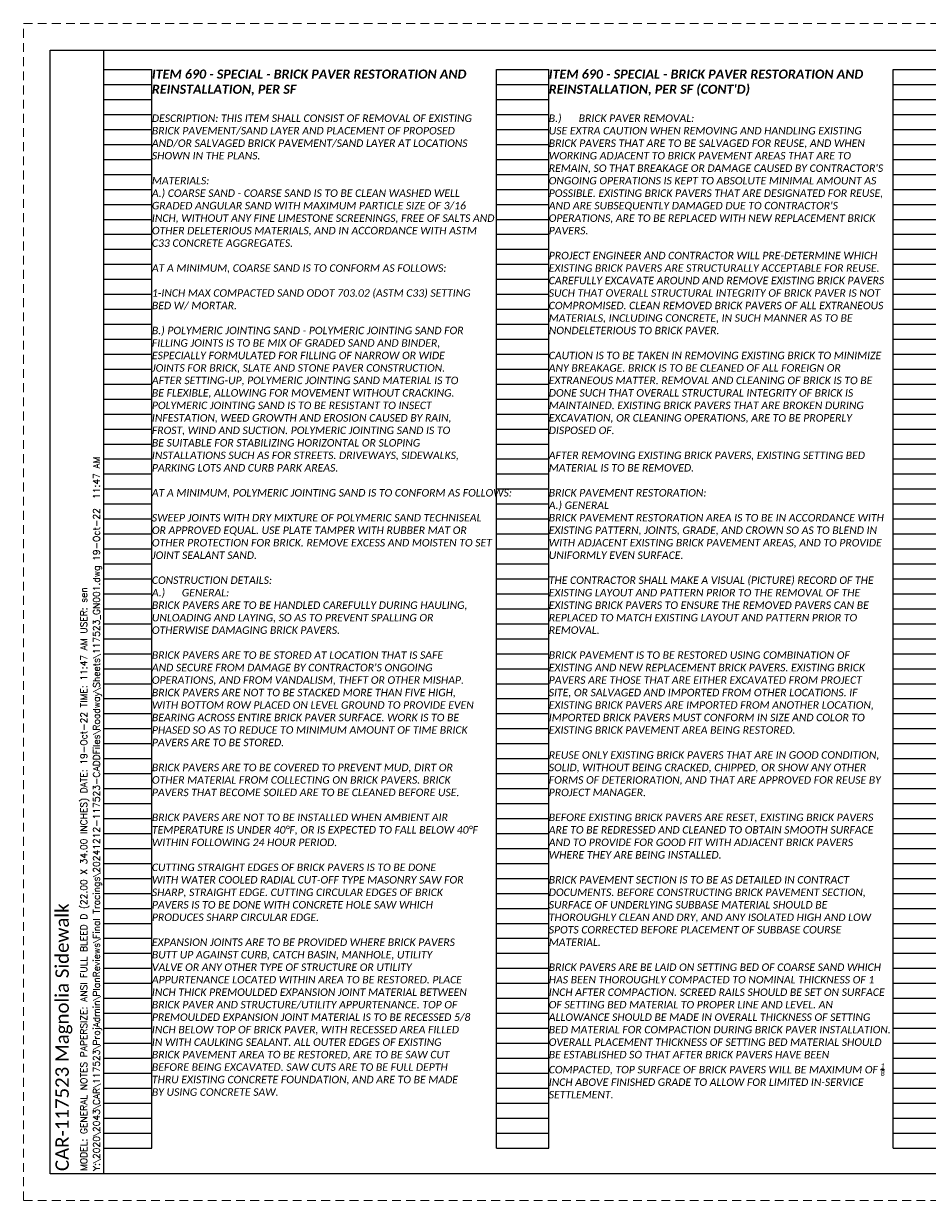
# Paper-space layout 'Layout1' of a CAD drawing. Header units: feet. Extents: x -0.2 to 33.8, y -0.8 to 21.2.
# Tile 1 of 2: x -0.2 to 16.7, y -0.8 to 21.2. Entities that reach past the tile are written whole.
import ezdxf
from ezdxf.enums import TextEntityAlignment as Align

# ---------------------------------------------------------------- set-up
doc = ezdxf.new("R2010")
doc.units = ezdxf.units.FT
doc.header["$MEASUREMENT"] = 0
doc.linetypes.add('OhDOT_USTN3', pattern=[0.22, 0.165, -0.055])
for name, color, linetype in [('SH_Border', 7, 'Continuous'), ('SH_Data', 7, 'Continuous'), ('SH_Text', 7, 'Continuous'), ('SH_TextH', 4, 'Continuous')]:
    doc.layers.add(name, color=color, linetype=linetype)
doc.layers.add('SH_Cut_Line', color=7, linetype='OhDOT_USTN3', lineweight=0, plot=False)
doc.styles.add('DwgStamp', font='romans.shx')
doc.styles.add('Font 70-Main Title', font='calibri.ttf', dxfattribs={"width": 1.15, "height": 0.25})
doc.styles.add('Slanted Sub-Title (0.17) Font 31', font='calibrii.ttf', dxfattribs={"height": 0.17})
doc.styles.add('Slanted-Normal', font='calibrii.ttf', dxfattribs={"height": 0.14})
doc.styles.add('Straight Sub-Title (0.17) Font 30', font='calibri.ttf', dxfattribs={"height": 0.17})
doc.styles.add('Straight-Normal', font='calibri.ttf', dxfattribs={"height": 0.14})
doc.styles.add('Straight-Sub Title', font='calibri.ttf', dxfattribs={"height": 0.17})

# ---------------------------------------------------------------- blocks, each defined once
blk = doc.blocks.new('4COL')
at = {"layer": 'Defpoints', "color": 3, "linetype": 'Continuous'}
for p, q in [((2, 0.98), (2, 21.14)), ((2, 21.14), (2.9, 21.14)), ((2.9, 0.98), (2.9, 21.14)), ((9.34, 0.98), (9.34, 21.14)), ((9.34, 21.14), (10.32, 21.14)), ((10.32, 0.98), (10.32, 21.14)), ((16.76, 0.98), (16.76, 21.14)), ((16.76, 21.14), (17.74, 21.14)), ((17.74, 0.98), (17.74, 21.14)), ((24.18, 0.98), (24.18, 21.14)), ((24.18, 21.14), (25.16, 21.14)), ((25.16, 0.98), (25.16, 21.14)), ((31.6, 0.98), (31.6, 21.14)), ((31.6, 21.14), (32.5, 21.14)), ((32.5, 0.98), (32.5, 21.14)), ((2, 20.86), (2.9, 20.86)), ((9.34, 20.86), (10.32, 20.86)), ((16.76, 20.86), (17.74, 20.86)), ((24.18, 20.86), (25.16, 20.86)), ((31.6, 20.86), (32.5, 20.86)), ((2, 20.58), (2.9, 20.58)), ((9.34, 20.58), (10.32, 20.58)), ((16.76, 20.58), (17.74, 20.58)), ((24.18, 20.58), (25.16, 20.58)), ((31.6, 20.58), (32.5, 20.58)), ((2, 20.3), (2.9, 20.3)), ((9.34, 20.3), (10.32, 20.3)), ((16.76, 20.3), (17.74, 20.3)), ((24.18, 20.3), (25.16, 20.3)), ((31.6, 20.3), (32.5, 20.3)), ((2, 20.02), (2.9, 20.02)), ((9.34, 20.02), (10.32, 20.02)), ((16.76, 20.02), (17.74, 20.02)), ((24.18, 20.02), (25.16, 20.02)), ((31.6, 20.02), (32.5, 20.02)), ((2, 19.74), (2.9, 19.74)), ((9.34, 19.74), (10.32, 19.74)), ((16.76, 19.74), (17.74, 19.74)), ((24.18, 19.74), (25.16, 19.74)), ((31.6, 19.74), (32.5, 19.74)), ((2, 19.46), (2.9, 19.46)), ((9.34, 19.46), (10.32, 19.46)), ((16.76, 19.46), (17.74, 19.46)), ((24.18, 19.46), (25.16, 19.46)), ((31.6, 19.46), (32.5, 19.46)), ((2, 19.18), (2.9, 19.18)), ((9.34, 19.18), (10.32, 19.18)), ((16.76, 19.18), (17.74, 19.18)), ((24.18, 19.18), (25.16, 19.18)), ((31.6, 19.18), (32.5, 19.18)), ((2, 18.9), (2.9, 18.9)), ((9.34, 18.9), (10.32, 18.9)), ((16.76, 18.9), (17.74, 18.9)), ((24.18, 18.9), (25.16, 18.9)), ((31.6, 18.9), (32.5, 18.9)), ((2, 18.62), (2.9, 18.62)), ((9.34, 18.62), (10.32, 18.62)), ((16.76, 18.62), (17.74, 18.62)), ((24.18, 18.62), (25.16, 18.62)), ((31.6, 18.62), (32.5, 18.62)), ((2, 18.34), (2.9, 18.34)), ((9.34, 18.34), (10.32, 18.34)), ((16.76, 18.34), (17.74, 18.34)), ((24.18, 18.34), (25.16, 18.34)), ((31.6, 18.34), (32.5, 18.34)), ((2, 18.06), (2.9, 18.06)), ((9.34, 18.06), (10.32, 18.06)), ((16.76, 18.06), (17.74, 18.06)), ((24.18, 18.06), (25.16, 18.06)), ((31.6, 18.06), (32.5, 18.06)), ((2, 17.78), (2.9, 17.78)), ((9.34, 17.78), (10.32, 17.78)), ((16.76, 17.78), (17.74, 17.78)), ((24.18, 17.78), (25.16, 17.78)), ((31.6, 17.78), (32.5, 17.78)), ((2, 17.5), (2.9, 17.5)), ((9.34, 17.5), (10.32, 17.5)), ((16.76, 17.5), (17.74, 17.5)), ((24.18, 17.5), (25.16, 17.5)), ((31.6, 17.5), (32.5, 17.5)), ((2, 17.22), (2.9, 17.22)), ((9.34, 17.22), (10.32, 17.22)), ((16.76, 17.22), (17.74, 17.22)), ((24.18, 17.22), (25.16, 17.22)), ((31.6, 17.22), (32.5, 17.22)), ((2, 16.94), (2.9, 16.94)), ((9.34, 16.94), (10.32, 16.94)), ((16.76, 16.94), (17.74, 16.94)), ((24.18, 16.94), (25.16, 16.94)), ((31.6, 16.94), (32.5, 16.94)), ((2, 16.66), (2.9, 16.66)), ((9.34, 16.66), (10.32, 16.66)), ((16.76, 16.66), (17.74, 16.66)), ((24.18, 16.66), (25.16, 16.66)), ((31.6, 16.66), (32.5, 16.66)), ((2, 16.38), (2.9, 16.38)), ((9.34, 16.38), (10.32, 16.38)), ((16.76, 16.38), (17.74, 16.38)), ((24.18, 16.38), (25.16, 16.38)), ((31.6, 16.38), (32.5, 16.38)), ((2, 16.1), (2.9, 16.1)), ((9.34, 16.1), (10.32, 16.1)), ((16.76, 16.1), (17.74, 16.1)), ((24.18, 16.1), (25.16, 16.1)), ((31.6, 16.1), (32.5, 16.1)), ((2, 15.82), (2.9, 15.82)), ((9.34, 15.82), (10.32, 15.82)), ((16.76, 15.82), (17.74, 15.82)), ((24.18, 15.82), (25.16, 15.82)), ((31.6, 15.82), (32.5, 15.82)), ((2, 15.54), (2.9, 15.54)), ((9.34, 15.54), (10.32, 15.54)), ((16.76, 15.54), (17.74, 15.54)), ((24.18, 15.54), (25.16, 15.54)), ((31.6, 15.54), (32.5, 15.54)), ((2, 15.26), (2.9, 15.26)), ((9.34, 15.26), (10.32, 15.26)), ((16.76, 15.26), (17.74, 15.26)), ((24.18, 15.26), (25.16, 15.26)), ((31.6, 15.26), (32.5, 15.26)), ((2, 14.98), (2.9, 14.98)), ((9.34, 14.98), (10.32, 14.98)), ((16.76, 14.98), (17.74, 14.98)), ((24.18, 14.98), (25.16, 14.98)), ((31.6, 14.98), (32.5, 14.98)), ((2, 14.7), (2.9, 14.7)), ((9.34, 14.7), (10.32, 14.7)), ((16.76, 14.7), (17.74, 14.7)), ((24.18, 14.7), (25.16, 14.7)), ((31.6, 14.7), (32.5, 14.7)), ((2, 14.42), (2.9, 14.42)), ((9.34, 14.42), (10.32, 14.42)), ((16.76, 14.42), (17.74, 14.42)), ((24.18, 14.42), (25.16, 14.42)), ((31.6, 14.42), (32.5, 14.42)), ((2, 14.14), (2.9, 14.14)), ((9.34, 14.14), (10.32, 14.14)), ((16.76, 14.14), (17.74, 14.14)), ((24.18, 14.14), (25.16, 14.14)), ((31.6, 14.14), (32.5, 14.14)), ((2, 13.86), (2.9, 13.86)), ((9.34, 13.86), (10.32, 13.86)), ((16.76, 13.86), (17.74, 13.86)), ((24.18, 13.86), (25.16, 13.86)), ((31.6, 13.86), (32.5, 13.86)), ((2, 13.58), (2.9, 13.58)), ((9.34, 13.58), (10.32, 13.58)), ((16.76, 13.58), (17.74, 13.58)), ((24.18, 13.58), (25.16, 13.58)), ((31.6, 13.58), (32.5, 13.58)), ((2, 13.3), (2.9, 13.3)), ((9.34, 13.3), (10.32, 13.3)), ((16.76, 13.3), (17.74, 13.3)), ((24.18, 13.3), (25.16, 13.3)), ((31.6, 13.3), (32.5, 13.3)), ((2, 13.02), (2.9, 13.02)), ((9.34, 13.02), (10.32, 13.02)), ((16.76, 13.02), (17.74, 13.02)), ((24.18, 13.02), (25.16, 13.02)), ((31.6, 13.02), (32.5, 13.02)), ((2, 12.74), (2.9, 12.74)), ((9.34, 12.74), (10.32, 12.74)), ((16.76, 12.74), (17.74, 12.74)), ((24.18, 12.74), (25.16, 12.74)), ((31.6, 12.74), (32.5, 12.74)), ((2, 12.46), (2.9, 12.46)), ((9.34, 12.46), (10.32, 12.46)), ((16.76, 12.46), (17.74, 12.46)), ((24.18, 12.46), (25.16, 12.46)), ((31.6, 12.46), (32.5, 12.46)), ((2, 12.18), (2.9, 12.18)), ((9.34, 12.18), (10.32, 12.18)), ((16.76, 12.18), (17.74, 12.18)), ((24.18, 12.18), (25.16, 12.18)), ((31.6, 12.18), (32.5, 12.18)), ((2, 11.9), (2.9, 11.9)), ((9.34, 11.9), (10.32, 11.9)), ((16.76, 11.9), (17.74, 11.9)), ((24.18, 11.9), (25.16, 11.9)), ((31.6, 11.9), (32.5, 11.9)), ((2, 11.62), (2.9, 11.62)), ((9.34, 11.62), (10.32, 11.62)), ((16.76, 11.62), (17.74, 11.62)), ((24.18, 11.62), (25.16, 11.62)), ((31.6, 11.62), (32.5, 11.62)), ((2, 11.34), (2.9, 11.34)), ((9.34, 11.34), (10.32, 11.34)), ((16.76, 11.34), (17.74, 11.34)), ((24.18, 11.34), (25.16, 11.34)), ((31.6, 11.34), (32.5, 11.34)), ((2, 11.06), (2.9, 11.06)), ((9.34, 11.06), (10.32, 11.06)), ((16.76, 11.06), (17.74, 11.06)), ((24.18, 11.06), (25.16, 11.06)), ((31.6, 11.06), (32.5, 11.06)), ((2, 10.78), (2.9, 10.78)), ((9.34, 10.78), (10.32, 10.78)), ((16.76, 10.78), (17.74, 10.78)), ((24.18, 10.78), (25.16, 10.78)), ((31.6, 10.78), (32.5, 10.78)), ((2, 10.5), (2.9, 10.5)), ((9.34, 10.5), (10.32, 10.5)), ((16.76, 10.5), (17.74, 10.5)), ((24.18, 10.5), (25.16, 10.5)), ((31.6, 10.5), (32.5, 10.5)), ((2, 10.22), (2.9, 10.22)), ((9.34, 10.22), (10.32, 10.22)), ((16.76, 10.22), (17.74, 10.22)), ((24.18, 10.22), (25.16, 10.22)), ((31.6, 10.22), (32.5, 10.22)), ((2, 9.94), (2.9, 9.94)), ((9.34, 9.94), (10.32, 9.94)), ((16.76, 9.94), (17.74, 9.94)), ((24.18, 9.94), (25.16, 9.94)), ((31.6, 9.94), (32.5, 9.94)), ((2, 9.66), (2.9, 9.66)), ((9.34, 9.66), (10.32, 9.66)), ((16.76, 9.66), (17.74, 9.66)), ((24.18, 9.66), (25.16, 9.66)), ((31.6, 9.66), (32.5, 9.66)), ((2, 9.38), (2.9, 9.38)), ((9.34, 9.38), (10.32, 9.38)), ((16.76, 9.38), (17.74, 9.38)), ((24.18, 9.38), (25.16, 9.38)), ((31.6, 9.38), (32.5, 9.38)), ((2, 9.1), (2.9, 9.1)), ((9.34, 9.1), (10.32, 9.1)), ((16.76, 9.1), (17.74, 9.1)), ((24.18, 9.1), (25.16, 9.1)), ((31.6, 9.1), (32.5, 9.1)), ((2, 8.82), (2.9, 8.82)), ((9.34, 8.82), (10.32, 8.82)), ((16.76, 8.82), (17.74, 8.82)), ((24.18, 8.82), (25.16, 8.82)), ((31.6, 8.82), (32.5, 8.82)), ((2, 8.54), (2.9, 8.54)), ((9.34, 8.54), (10.32, 8.54)), ((16.76, 8.54), (17.74, 8.54)), ((24.18, 8.54), (25.16, 8.54)), ((31.6, 8.54), (32.5, 8.54)), ((2, 8.26), (2.9, 8.26)), ((9.34, 8.26), (10.32, 8.26)), ((16.76, 8.26), (17.74, 8.26)), ((24.18, 8.26), (25.16, 8.26)), ((31.6, 8.26), (32.5, 8.26)), ((2, 7.98), (2.9, 7.98)), ((9.34, 7.98), (10.32, 7.98)), ((16.76, 7.98), (17.74, 7.98)), ((24.18, 7.98), (25.16, 7.98)), ((31.6, 7.98), (32.5, 7.98)), ((2, 7.7), (2.9, 7.7)), ((9.34, 7.7), (10.32, 7.7)), ((16.76, 7.7), (17.74, 7.7)), ((24.18, 7.7), (25.16, 7.7)), ((31.6, 7.7), (32.5, 7.7)), ((2, 7.42), (2.9, 7.42)), ((9.34, 7.42), (10.32, 7.42)), ((16.76, 7.42), (17.74, 7.42)), ((24.18, 7.42), (25.16, 7.42)), ((31.6, 7.42), (32.5, 7.42)), ((2, 7.14), (2.9, 7.14)), ((9.34, 7.14), (10.32, 7.14)), ((16.76, 7.14), (17.74, 7.14)), ((24.18, 7.14), (25.16, 7.14)), ((31.6, 7.14), (32.5, 7.14)), ((2, 6.86), (2.9, 6.86)), ((9.34, 6.86), (10.32, 6.86)), ((16.76, 6.86), (17.74, 6.86)), ((24.18, 6.86), (25.16, 6.86)), ((31.6, 6.86), (32.5, 6.86)), ((2, 6.58), (2.9, 6.58)), ((9.34, 6.58), (10.32, 6.58)), ((16.76, 6.58), (17.74, 6.58)), ((24.18, 6.58), (25.16, 6.58)), ((31.6, 6.58), (32.5, 6.58)), ((2, 6.3), (2.9, 6.3)), ((9.34, 6.3), (10.32, 6.3)), ((16.76, 6.3), (17.74, 6.3)), ((24.18, 6.3), (25.16, 6.3)), ((31.6, 6.3), (32.5, 6.3)), ((2, 6.02), (2.9, 6.02)), ((9.34, 6.02), (10.32, 6.02)), ((16.76, 6.02), (17.74, 6.02)), ((24.18, 6.02), (25.16, 6.02)), ((31.6, 6.02), (32.5, 6.02)), ((2, 5.74), (2.9, 5.74)), ((9.34, 5.74), (10.32, 5.74)), ((16.76, 5.74), (17.74, 5.74)), ((24.18, 5.74), (25.16, 5.74)), ((31.6, 5.74), (32.5, 5.74)), ((2, 5.46), (2.9, 5.46)), ((9.34, 5.46), (10.32, 5.46)), ((16.76, 5.46), (17.74, 5.46)), ((24.18, 5.46), (25.16, 5.46)), ((31.6, 5.46), (32.5, 5.46)), ((2, 5.18), (2.9, 5.18)), ((9.34, 5.18), (10.32, 5.18)), ((16.76, 5.18), (17.74, 5.18)), ((24.18, 5.18), (25.16, 5.18)), ((31.6, 5.18), (32.5, 5.18)), ((2, 4.9), (2.9, 4.9)), ((9.34, 4.9), (10.32, 4.9)), ((16.76, 4.9), (17.74, 4.9)), ((24.18, 4.9), (25.16, 4.9)), ((31.6, 4.9), (32.5, 4.9)), ((2, 4.62), (2.9, 4.62)), ((9.34, 4.62), (10.32, 4.62)), ((16.76, 4.62), (17.74, 4.62)), ((24.18, 4.62), (25.16, 4.62)), ((31.6, 4.62), (32.5, 4.62)), ((2, 4.34), (2.9, 4.34)), ((9.34, 4.34), (10.32, 4.34)), ((16.76, 4.34), (17.74, 4.34)), ((24.18, 4.34), (25.16, 4.34)), ((31.6, 4.34), (32.5, 4.34)), ((2, 4.06), (2.9, 4.06)), ((9.34, 4.06), (10.32, 4.06)), ((16.76, 4.06), (17.74, 4.06)), ((24.18, 4.06), (25.16, 4.06)), ((31.6, 4.06), (32.5, 4.06)), ((2, 3.78), (2.9, 3.78)), ((9.34, 3.78), (10.32, 3.78)), ((16.76, 3.78), (17.74, 3.78)), ((24.18, 3.78), (25.16, 3.78)), ((31.6, 3.78), (32.5, 3.78)), ((2, 3.5), (2.9, 3.5)), ((9.34, 3.5), (10.32, 3.5)), ((16.76, 3.5), (17.74, 3.5)), ((24.18, 3.5), (25.16, 3.5)), ((31.6, 3.5), (32.5, 3.5)), ((2, 3.22), (2.9, 3.22)), ((9.34, 3.22), (10.32, 3.22)), ((16.76, 3.22), (17.74, 3.22)), ((24.18, 3.22), (25.16, 3.22)), ((31.6, 3.22), (32.5, 3.22)), ((2, 2.94), (2.9, 2.94)), ((9.34, 2.94), (10.32, 2.94)), ((16.76, 2.94), (17.74, 2.94)), ((24.18, 2.94), (25.16, 2.94)), ((31.6, 2.94), (32.5, 2.94)), ((2, 2.66), (2.9, 2.66)), ((9.34, 2.66), (10.32, 2.66)), ((16.76, 2.66), (17.74, 2.66)), ((24.18, 2.66), (25.16, 2.66)), ((31.6, 2.66), (32.5, 2.66)), ((2, 2.38), (2.9, 2.38)), ((9.34, 2.38), (10.32, 2.38)), ((16.76, 2.38), (17.74, 2.38)), ((24.18, 2.38), (25.16, 2.38)), ((31.6, 2.38), (32.5, 2.38)), ((2, 2.1), (2.9, 2.1)), ((9.34, 2.1), (10.32, 2.1)), ((16.76, 2.1), (17.74, 2.1)), ((24.18, 2.1), (25.16, 2.1)), ((31.6, 2.1), (32.5, 2.1)), ((2, 1.82), (2.9, 1.82)), ((9.34, 1.82), (10.32, 1.82)), ((16.76, 1.82), (17.74, 1.82)), ((24.18, 1.82), (25.16, 1.82)), ((31.6, 1.82), (32.5, 1.82)), ((2, 1.54), (2.9, 1.54)), ((9.34, 1.54), (10.32, 1.54)), ((16.76, 1.54), (17.74, 1.54)), ((24.18, 1.54), (25.16, 1.54)), ((31.6, 1.54), (32.5, 1.54)), ((2, 1.26), (2.9, 1.26)), ((9.34, 1.26), (10.32, 1.26)), ((16.76, 1.26), (17.74, 1.26)), ((24.18, 1.26), (25.16, 1.26)), ((31.6, 1.26), (32.5, 1.26)), ((2, 0.98), (2.9, 0.98)), ((9.34, 0.98), (10.32, 0.98)), ((16.76, 0.98), (17.74, 0.98)), ((24.18, 0.98), (25.16, 0.98)), ((31.6, 0.98), (32.5, 0.98))]:
    blk.add_line(p, q, dxfattribs=at)
blk = doc.blocks.new('BLKWO_NEW')
at = {"layer": 'SH_Border', "linetype": 'Continuous', "flags": 128}
blk.add_lwpolyline([(0.5, 21.5), (33.5, 21.5), (33.5, 0.5), (0.5, 0.5), (0.5, 21.5)], close=True, dxfattribs=at)
blk.add_lwpolyline([(1.5, 0.5), (1.5, 21.5)], dxfattribs=at)
at = {"layer": 'SH_Cut_Line', "color": 7, "linetype": 'OhDOT_USTN3', "flags": 128}
blk.add_lwpolyline([(0, 0), (34, 0), (34, 22), (0, 22), (0, 0)], close=True, dxfattribs=at)
at = {"layer": 'SH_Data', "style": 'Font 70-Main Title', "width": 1.15, "flags": 8}
blk.add_attdef('TITLEAREA2T', text='', height=0.25, rotation=90, dxfattribs=at).set_placement((32.75, 13), align=Align.MIDDLE_CENTER)
at = {"layer": 'SH_Data', "style": 'Straight-Sub Title'}
for tag, p in [('XXX', (32.75, 2)), ('XXX', (32.75, 1.5)), ('XXXXXX', (32.75, 1))]:
    blk.add_attdef(tag, text='', height=0.17, dxfattribs=at).set_placement(p, align=Align.BOTTOM_CENTER)
at = {"layer": 'SH_Data', "style": 'Straight Sub-Title (0.17) Font 30', "flags": 8}
blk.add_attdef('PROJECT', text='', height=0.25, rotation=90, dxfattribs=at).set_placement((0.721, 0.55), align=Align.MIDDLE_LEFT)
at = {"layer": 'SH_Data', "style": 'Straight-Normal'}
for tag, p in [('SHEETNO', (32.375, 0.551)), ('SHEETTOTAL', (33.125, 0.549))]:
    blk.add_attdef(tag, text='', height=0.14, dxfattribs=at).set_placement(p, align=Align.CENTER)

psp = doc.layouts.get("Layout1")

# ---------------------------------------------------------------- block references
at = {"layer": 'SH_Border'}
ref = psp.add_blockref('BLKWO_NEW', (-0.25, -0.75), dxfattribs=at)
ref.add_attrib('PROJECT', 'CAR-117523 Magnolia Sidewalk', dxfattribs={"layer": 'SH_Data', "height": 0.25, "rotation": 90, "style": 'Straight Sub-Title (0.17) Font 30'}).set_placement((0.471, -0.2), align=Align.MIDDLE_LEFT)
at = {"layer": 'SH_Text'}
psp.add_blockref('4COL', (-0.75, -0.75), dxfattribs=at)

# ---------------------------------------------------------------- texts
at = {"layer": 'SH_Data', "linetype": 'Continuous', "style": 'DwgStamp'}
for s, p in [('Y:\\2020\\2043\\CAR\\117523\\ProjAdmin\\PlanReviews\\Final Tracings\\20241212-117523-CADDFiles\\Roadway\\Sheets\\117523_GN001.dwg 19-Oct-22  11:47 AM', (1.175, -0.2)), ('MODEL: GENERAL NOTES PAPERSIZE: ANSI FULL BLEED D (22.00 X 34.00 INCHES) DATE: 19-Oct-22 TIME: 11:47 AM USER: sen', (0.938, -0.2))]:
    psp.add_text(s, height=0.125, rotation=90, dxfattribs=at).set_placement(p)
at = {"layer": 'SH_Text', "char_height": 0.14, "width": 6.44, "attachment_point": 1, "style": 'Slanted-Normal'}
for s, insert in [("DESCRIPTION: THIS ITEM SHALL CONSIST OF REMOVAL OF EXISTING\\PBRICK PAVEMENT/SAND LAYER AND PLACEMENT OF PROPOSED\\PAND/OR SALVAGED BRICK PAVEMENT/SAND LAYER AT LOCATIONS SHOWN IN THE PLANS.\\P\\PMATERIALS:\\PA.) COARSE SAND - COARSE SAND IS TO BE CLEAN WASHED WELL\\PGRADED ANGULAR SAND WITH MAXIMUM PARTICLE SIZE OF 3/16 \\PINCH, WITHOUT ANY FINE LIMESTONE SCREENINGS, FREE OF SALTS AND OTHER DELETERIOUS MATERIALS, AND IN ACCORDANCE WITH ASTM C33 CONCRETE AGGREGATES.\\P\\PAT A MINIMUM, COARSE SAND IS TO CONFORM AS FOLLOWS:\\P\\P1-INCH MAX COMPACTED SAND ODOT 703.02 (ASTM C33) SETTING\\PBED W/ MORTAR.\\P\\PB.) POLYMERIC JOINTING SAND - POLYMERIC JOINTING SAND FOR\\PFILLING JOINTS IS TO BE MIX OF GRADED SAND AND BINDER,\\PESPECIALLY FORMULATED FOR FILLING OF NARROW OR WIDE\\PJOINTS FOR BRICK, SLATE AND STONE PAVER CONSTRUCTION.\\PAFTER SETTING-UP, POLYMERIC JOINTING SAND MATERIAL IS TO\\PBE FLEXIBLE, ALLOWING FOR MOVEMENT WITHOUT CRACKING.\\PPOLYMERIC JOINTING SAND IS TO BE RESISTANT TO INSECT\\PINFESTATION, WEED GROWTH AND EROSION CAUSED BY RAIN,\\PFROST, WIND AND SUCTION. POLYMERIC JOINTING SAND IS TO\\PBE SUITABLE FOR STABILIZING HORIZONTAL OR SLOPING\\PINSTALLATIONS SUCH AS FOR STREETS. DRIVEWAYS, SIDEWALKS,\\PPARKING LOTS AND CURB PARK AREAS.\\P\\PAT A MINIMUM, POLYMERIC JOINTING SAND IS TO CONFORM AS FOLLOWS:\\P\\PSWEEP JOINTS WITH DRY MIXTURE OF POLYMERIC SAND TECHNISEAL\\POR APPROVED EQUAL. USE PLATE TAMPER WITH RUBBER MAT OR OTHER PROTECTION FOR BRICK. REMOVE EXCESS AND MOISTEN TO SET JOINT SEALANT SAND.\\P\\PCONSTRUCTION DETAILS:\\PA.)^IGENERAL:\\PBRICK PAVERS ARE TO BE HANDLED CAREFULLY DURING HAULING,\\PUNLOADING AND LAYING, SO AS TO PREVENT SPALLING OR\\POTHERWISE DAMAGING BRICK PAVERS.\\P\\PBRICK PAVERS ARE TO BE STORED AT LOCATION THAT IS SAFE\\PAND SECURE FROM DAMAGE BY CONTRACTOR'S ONGOING\\POPERATIONS, AND FROM VANDALISM, THEFT OR OTHER MISHAP.\\PBRICK PAVERS ARE NOT TO BE STACKED MORE THAN FIVE HIGH,\\PWITH BOTTOM ROW PLACED ON LEVEL GROUND TO PROVIDE EVEN\\PBEARING ACROSS ENTIRE BRICK PAVER SURFACE. WORK IS TO BE\\PPHASED SO AS TO REDUCE TO MINIMUM AMOUNT OF TIME BRICK\\PPAVERS ARE TO BE STORED.\\P\\PBRICK PAVERS ARE TO BE COVERED TO PREVENT MUD, DIRT OR\\POTHER MATERIAL FROM COLLECTING ON BRICK PAVERS. BRICK\\PPAVERS THAT BECOME SOILED ARE TO BE CLEANED BEFORE USE.\\P\\PBRICK PAVERS ARE NOT TO BE INSTALLED WHEN AMBIENT AIR \\PTEMPERATURE IS UNDER 40%%DF, OR IS EXPECTED TO FALL BELOW 40%%DF WITHIN FOLLOWING 24 HOUR PERIOD.\\P\\PCUTTING STRAIGHT EDGES OF BRICK PAVERS IS TO BE DONE\\PWITH WATER COOLED RADIAL CUT-OFF TYPE MASONRY SAW FOR\\PSHARP, STRAIGHT EDGE. CUTTING CIRCULAR EDGES OF BRICK\\PPAVERS IS TO BE DONE WITH CONCRETE HOLE SAW WHICH\\PPRODUCES SHARP CIRCULAR EDGE.\\P\\PEXPANSION JOINTS ARE TO BE PROVIDED WHERE BRICK PAVERS\\PBUTT UP AGAINST CURB, CATCH BASIN, MANHOLE, UTILITY\\PVALVE OR ANY OTHER TYPE OF STRUCTURE OR UTILITY\\PAPPURTENANCE LOCATED WITHIN AREA TO BE RESTORED. PLACE\\PINCH THICK PREMOULDED EXPANSION JOINT MATERIAL BETWEEN\\PBRICK PAVER AND STRUCTURE/UTILITY APPURTENANCE. TOP OF\\PPREMOULDED EXPANSION JOINT MATERIAL IS TO BE RECESSED 5/8\\PINCH BELOW TOP OF BRICK PAVER, WITH RECESSED AREA FILLED\\PIN WITH CAULKING SEALANT. ALL OUTER EDGES OF EXISTING\\PBRICK PAVEMENT AREA TO BE RESTORED, ARE TO BE SAW CUT\\PBEFORE BEING EXCAVATED. SAW CUTS ARE TO BE FULL DEPTH\\PTHRU EXISTING CONCRETE FOUNDATION, AND ARE TO BE MADE\\PBY USING CONCRETE SAW.", (2.15, 19.55)), ("\\A1;B.)^IBRICK PAVER REMOVAL:\\PUSE EXTRA CAUTION WHEN REMOVING AND HANDLING EXISTING\\PBRICK PAVERS THAT ARE TO BE SALVAGED FOR REUSE, AND WHEN WORKING ADJACENT TO BRICK PAVEMENT AREAS THAT ARE TO REMAIN, SO THAT BREAKAGE OR DAMAGE CAUSED BY CONTRACTOR'S ONGOING OPERATIONS IS KEPT TO ABSOLUTE MINIMAL AMOUNT AS POSSIBLE. EXISTING BRICK PAVERS THAT ARE DESIGNATED FOR REUSE, AND ARE SUBSEQUENTLY DAMAGED DUE TO CONTRACTOR'S OPERATIONS, ARE TO BE REPLACED WITH NEW REPLACEMENT BRICK PAVERS.\\P\\PPROJECT ENGINEER AND CONTRACTOR WILL PRE-DETERMINE WHICH EXISTING BRICK PAVERS ARE STRUCTURALLY ACCEPTABLE FOR REUSE. CAREFULLY EXCAVATE AROUND AND REMOVE EXISTING BRICK PAVERS SUCH THAT OVERALL STRUCTURAL INTEGRITY OF BRICK PAVER IS NOT COMPROMISED. CLEAN REMOVED BRICK PAVERS OF ALL EXTRANEOUS MATERIALS, INCLUDING CONCRETE, IN SUCH MANNER AS TO BE NONDELETERIOUS TO BRICK PAVER.\\P\\PCAUTION IS TO BE TAKEN IN REMOVING EXISTING BRICK TO MINIMIZE ANY BREAKAGE. BRICK IS TO BE CLEANED OF ALL FOREIGN OR EXTRANEOUS MATTER. REMOVAL AND CLEANING OF BRICK IS TO BE DONE SUCH THAT OVERALL STRUCTURAL INTEGRITY OF BRICK IS MAINTAINED. EXISTING BRICK PAVERS THAT ARE BROKEN DURING EXCAVATION, OR CLEANING OPERATIONS, ARE TO BE PROPERLY DISPOSED OF.\\P\\PAFTER REMOVING EXISTING BRICK PAVERS, EXISTING SETTING BED MATERIAL IS TO BE REMOVED.\\P\\PBRICK PAVEMENT RESTORATION:\\PA.) GENERAL\\PBRICK PAVEMENT RESTORATION AREA IS TO BE IN ACCORDANCE WITH\\PEXISTING PATTERN, JOINTS, GRADE, AND CROWN SO AS TO BLEND IN\\PWITH ADJACENT EXISTING BRICK PAVEMENT AREAS, AND TO PROVIDE\\PUNIFORMLY EVEN SURFACE.\\P\\PTHE CONTRACTOR SHALL MAKE A VISUAL (PICTURE) RECORD OF THE\\PEXISTING LAYOUT AND PATTERN PRIOR TO THE REMOVAL OF THE\\PEXISTING BRICK PAVERS TO ENSURE THE REMOVED PAVERS CAN BE REPLACED TO MATCH EXISTING LAYOUT AND PATTERN PRIOR TO REMOVAL.\\P\\PBRICK PAVEMENT IS TO BE RESTORED USING COMBINATION OF\\PEXISTING AND NEW REPLACEMENT BRICK PAVERS. EXISTING BRICK\\PPAVERS ARE THOSE THAT ARE EITHER EXCAVATED FROM PROJECT\\PSITE, OR SALVAGED AND IMPORTED FROM OTHER LOCATIONS. IF\\PEXISTING BRICK PAVERS ARE IMPORTED FROM ANOTHER LOCATION,\\PIMPORTED BRICK PAVERS MUST CONFORM IN SIZE AND COLOR TO\\PEXISTING BRICK PAVEMENT AREA BEING RESTORED.\\P\\PREUSE ONLY EXISTING BRICK PAVERS THAT ARE IN GOOD CONDITION,\\PSOLID, WITHOUT BEING CRACKED, CHIPPED, OR SHOW ANY OTHER\\PFORMS OF DETERIORATION, AND THAT ARE APPROVED FOR REUSE BY\\PPROJECT MANAGER.\\P\\PBEFORE EXISTING BRICK PAVERS ARE RESET, EXISTING BRICK PAVERS\\PARE TO BE REDRESSED AND CLEANED TO OBTAIN SMOOTH SURFACE\\PAND TO PROVIDE FOR GOOD FIT WITH ADJACENT BRICK PAVERS\\PWHERE THEY ARE BEING INSTALLED.\\P\\PBRICK PAVEMENT SECTION IS TO BE AS DETAILED IN CONTRACT\\PDOCUMENTS. BEFORE CONSTRUCTING BRICK PAVEMENT SECTION,\\PSURFACE OF UNDERLYING SUBBASE MATERIAL SHOULD BE THOROUGHLY CLEAN AND DRY, AND ANY ISOLATED HIGH AND LOW SPOTS CORRECTED BEFORE PLACEMENT OF SUBBASE COURSE MATERIAL.\\P\\PBRICK PAVERS ARE BE LAID ON SETTING BED OF COARSE SAND WHICH\\PHAS BEEN THOROUGHLY COMPACTED TO NOMINAL THICKNESS OF 1\\PINCH AFTER COMPACTION. SCREED RAILS SHOULD BE SET ON SURFACE\\POF SETTING BED MATERIAL TO PROPER LINE AND LEVEL. AN\\PALLOWANCE SHOULD BE MADE IN OVERALL THICKNESS OF SETTING\\PBED MATERIAL FOR COMPACTION DURING BRICK PAVER INSTALLATION.\\POVERALL PLACEMENT THICKNESS OF SETTING BED MATERIAL SHOULD\\PBE ESTABLISHED SO THAT AFTER BRICK PAVERS HAVE BEEN COMPACTED, TOP SURFACE OF BRICK PAVERS WILL BE MAXIMUM OF {\\H0.7x;\\S1/8;} INCH ABOVE FINISHED GRADE TO ALLOW FOR LIMITED IN-SERVICE\\PSETTLEMENT.", (9.57, 19.55))]:
    psp.add_mtext(s, dxfattribs=dict(at, insert=insert))
at = {"layer": 'SH_TextH', "char_height": 0.17, "width": 6.43343, "attachment_point": 1, "style": 'Slanted Sub-Title (0.17) Font 31'}
for s, insert in [('{\\fCalibri|b1|i1|c0|p34;\\C4;ITEM 690 - SPECIAL - BRICK PAVER RESTORATION AND REINSTALLATION, PER SF}', (2.15, 20.39)), ("{\\fCalibri|b1|i1|c0|p34;\\C4;ITEM 690 - SPECIAL - BRICK PAVER RESTORATION AND REINSTALLATION, PER SF (CONT'D)}", (9.57, 20.39))]:
    psp.add_mtext(s, dxfattribs=dict(at, insert=insert))

doc.saveas('drawing.dxf')
